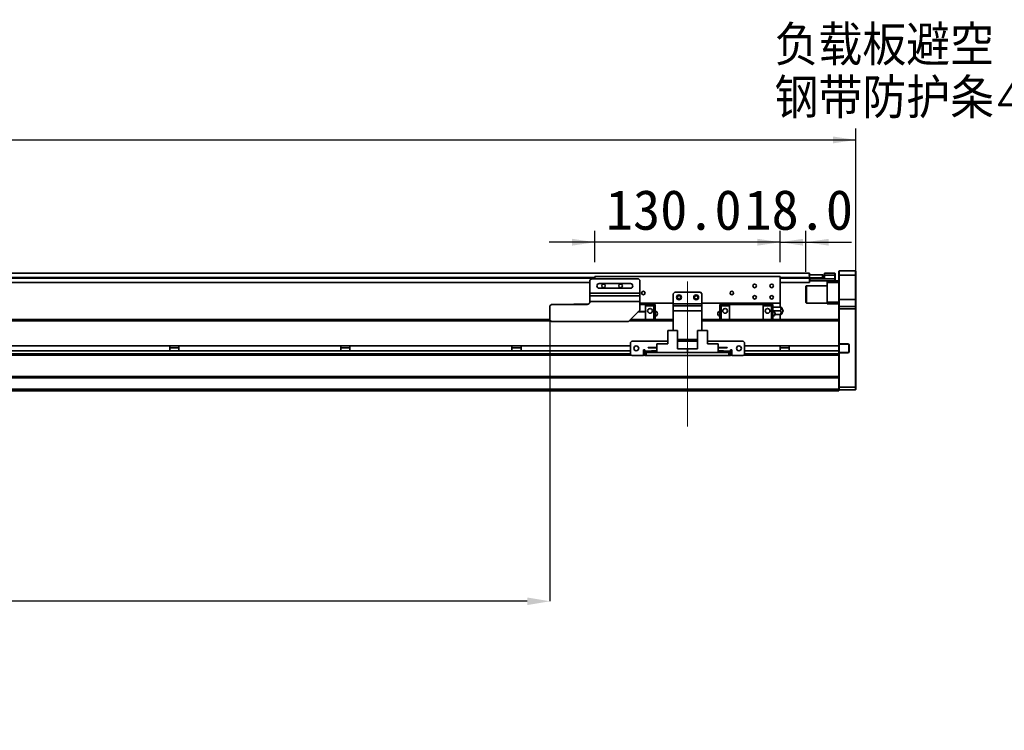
# Model space of a CAD drawing. Header units: millimetres. Extents: x 40 to 3320, y 40 to 2336.
# Tile 8 of 12: x 1897 to 2588, y 997 to 1495. Entities that reach past the tile are written whole.
import ezdxf

# ---------------------------------------------------------------- set-up
doc = ezdxf.new("R2010")
doc.units = ezdxf.units.MM
doc.header["$LTSCALE"] = 8
doc.header["$PDSIZE"] = -1
doc.linetypes.add('CENTERX2', pattern=[20.32, 12.7, -2.54, 2.54, -2.54])
doc.layers.add('黑色实线', color=7, linetype='Continuous')
doc.styles.add('SLDTEXTSTYLE8', font='txt')
doc.styles.add('SLDTEXTSTYLE9', font='txt', dxfattribs={"bigfont": 'bigfont'})
doc.dimstyles.new('SLDDIMSTYLE0', dxfattribs={"dimtxt": 28, "dimasz": 16, "dimexe": 0, "dimexo": 0.0625, "dimgap": 7, "dimtad": 2, "dimdec": 1, "dimrnd": 1e-09, "dimzin": 4, "dimdsep": 46, "dimtxsty": 'SLDTEXTSTYLE8', "dimsah": 1, "dimcen": 0.09, "dimadec": 0, "dimazin": 1, "dimtfac": 1, "dimtdec": 1, "dimtmove": 0, "dimatfit": 0, "dimfxl": 0, "dimfrac": 2, "dimtolj": 1, "dimtzin": 12, "dimarcsym": 0})
doc.dimstyles.new('SLDDIMSTYLE5', dxfattribs={"dimtxt": 28, "dimasz": 16, "dimexe": 0, "dimexo": 0.0625, "dimgap": 7, "dimtad": 2, "dimdec": 1, "dimrnd": 1e-09, "dimzin": 4, "dimdsep": 46, "dimtxsty": 'SLDTEXTSTYLE8', "dimsah": 1, "dimcen": 0.09, "dimadec": 0, "dimazin": 1, "dimtfac": 1, "dimtdec": 1, "dimtofl": 0, "dimtmove": 0, "dimatfit": 3, "dimfxl": 0, "dimfrac": 2, "dimtolj": 1, "dimtzin": 12, "dimarcsym": 0})

# ---------------------------------------------------------------- blocks, each defined once
blk = doc.blocks.new('SW_NOTE_4')
at = {"layer": '黑色实线', "color": 0, "char_height": 28, "attachment_point": 1, "style": 'SLDTEXTSTYLE9'}
for s, insert in [('负载板避空', (-329.87, 51.15)), ('钢带防护条4mm以上', (-329.87, 14.13))]:
    blk.add_mtext(s, dxfattribs=dict(at, insert=insert))
blk = doc.blocks.new('_D_19')
at = {"layer": '黑色实线'}
for p, q in [((327.51, 1302.54), (327.51, 1418.78)), ((2483.51, 1302.54), (2483.51, 1418.78)), ((327.51, 1410.78), (2483.51, 1410.78))]:
    blk.add_line(p, q, dxfattribs=at)
for points in [[(327.51, 1410.78), (343.51, 1408.38), (343.51, 1413.18)], [(2483.51, 1410.78), (2467.51, 1413.18), (2467.51, 1408.38)]]:
    blk.add_solid(points, dxfattribs=at)
at = {"layer": '黑色实线', "insert": (1348.32, 1447.52), "char_height": 28, "attachment_point": 1, "style": 'SLDTEXTSTYLE8'}
blk.add_mtext('2156.0', dxfattribs=at)
blk = doc.blocks.new('_D_21')
at = {"layer": '黑色实线'}
for p, q in [((2300.51, 1325.04), (2300.51, 1347.02)), ((2430.51, 1325.04), (2430.51, 1347.02)), ((2300.51, 1339.02), (2268.51, 1339.02)), ((2430.51, 1339.02), (2300.51, 1339.02)), ((2430.51, 1339.02), (2462.51, 1339.02))]:
    blk.add_line(p, q, dxfattribs=at)
for points in [[(2300.51, 1339.02), (2284.51, 1341.42), (2284.51, 1336.62)], [(2430.51, 1339.02), (2446.51, 1336.62), (2446.51, 1341.42)]]:
    blk.add_solid(points, dxfattribs=at)
at = {"layer": '黑色实线', "insert": (2308.21, 1375.76), "char_height": 28, "attachment_point": 1, "style": 'SLDTEXTSTYLE8'}
blk.add_mtext('130.0', dxfattribs=at)
blk = doc.blocks.new('_D_23')
at = {"layer": '黑色实线'}
for p, q in [((2430.51, 1325.04), (2430.51, 1347.02)), ((2448.51, 1318.24), (2448.51, 1347.02)), ((2430.51, 1339.02), (2398.51, 1339.02)), ((2430.51, 1339.02), (2448.51, 1339.02)), ((2448.51, 1339.02), (2480.51, 1339.02))]:
    blk.add_line(p, q, dxfattribs=at)
for points in [[(2430.51, 1339.02), (2414.51, 1341.42), (2414.51, 1336.62)], [(2448.51, 1339.02), (2464.51, 1336.62), (2464.51, 1341.42)]]:
    blk.add_solid(points, dxfattribs=at)
at = {"layer": '黑色实线', "insert": (2405.36, 1375.76), "char_height": 28, "attachment_point": 1, "style": 'SLDTEXTSTYLE8'}
blk.add_mtext('18.0', dxfattribs=at)
blk = doc.blocks.new('_D_24')
at = {"layer": 'Defpoints', "color": 0}
for p in [(509.01, 1287.88), (2269.01, 1284.38), (509.01, 1087.16)]:
    blk.add_point(p, dxfattribs=at)
at = {"layer": '黑色实线', "color": 0, "lineweight": -2}
for p, q in [((509.01, 1287.82), (509.01, 1087.16)), ((2269.01, 1284.32), (2269.01, 1087.16)), ((2253.01, 1087.16), (525.01, 1087.16))]:
    blk.add_line(p, q, dxfattribs=at)
at = {"layer": '黑色实线', "color": 0}
for points in [[(525.01, 1089.83), (525.01, 1084.49), (509.01, 1087.16)], [(2253.01, 1089.83), (2253.01, 1084.49), (2269.01, 1087.16)]]:
    blk.add_solid(points, dxfattribs=at)
at = {"layer": '黑色实线', "color": 0, "insert": (1401.1, 1080.16), "char_height": 28, "attachment_point": 2, "style": 'SLDTEXTSTYLE8'}
blk.add_mtext('\\A1;Stroke T=1760.0', dxfattribs=at)

msp = doc.modelspace()

# ---------------------------------------------------------------- linework, layer by layer
at = {"color": 7, "linetype": 'Continuous', "lineweight": 35}
for p, q in [((2451.0144926, 1317.2313724), (360.0144721, 1317.2313724)), ((2298.0143762, 1313.3813743), (2297.0144487, 1312.3813722)), ((2297.0144487, 1312.3813722), (2297.0144487, 1303.3813764)), ((2298.0143762, 1313.3813743), (2331.0143686, 1313.3813743)), ((2430.5145479, 1314.8813773), (2300.5144334, 1314.8813773)), ((2300.5144334, 1314.8813773), (2300.5144334, 1313.3813743)), ((2332.0145345, 1312.3813722), (2331.0143686, 1313.3813743)), ((2332.0145345, 1312.3813722), (2332.0145345, 1303.3813764)), ((2430.5145479, 1314.8813773), (2430.5145479, 1296.3813734)), ((2450.5567289, 1316.0813753), (2450.5574442, 1316.0813753)), ((2450.5574442, 1315.8486117), (2450.5574442, 1316.0813753)), ((2450.5574442, 1316.0813753), (2451.0602689, 1316.0813753)), ((2451.0144926, 1317.2313724), (2451.0144926, 1316.0813753)), ((2451.0144926, 1314.5874296), (2451.0144926, 1314.2313738)), ((2451.0144926, 1314.2313738), (2451.0144926, 1313.7313727)), ((2451.0602689, 1314.0813712), (2451.0144926, 1314.0813712)), ((2451.0144926, 1313.5813777), (2451.3144231, 1313.8813753)), ((2451.0144926, 1313.8813753), (2451.3144231, 1313.8813753)), ((2451.0144926, 1313.7313727), (2451.0144926, 1310.7313741)), ((2451.0144926, 1313.5813777), (2451.3144231, 1313.5813777)), ((2451.0144926, 1313.3813743), (2451.3144231, 1313.3813743)), ((2451.0144926, 1312.1813763), (2451.3144231, 1311.8813712)), ((2451.0602689, 1316.0813753), (2451.0602689, 1314.0813712)), ((2451.0602689, 1316.0813753), (2460.0600935, 1316.0813753)), ((2451.0602689, 1314.0813712), (2460.0600935, 1314.0813712)), ((2451.3144231, 1313.5813777), (2451.3144231, 1313.8813753)), ((2451.3144231, 1313.8813753), (2461.5144468, 1313.8813753)), ((2451.3144231, 1313.5813777), (2451.3144231, 1313.3813743)), ((2461.5144468, 1313.5813777), (2451.3144231, 1313.5813777)), ((2451.3144231, 1313.3813743), (2451.3144231, 1311.8813712)), ((2451.3144231, 1313.3813743), (2468.7144495, 1313.3813743)), ((2460.0600935, 1314.0813712), (2460.0600935, 1316.0813753)), ((2460.0600935, 1316.0813753), (2460.5574346, 1316.0813753)), ((2460.5574346, 1314.0813712), (2460.0600935, 1314.0813712)), ((2460.5574346, 1316.0813753), (2460.5574346, 1314.0813712)), ((2460.5574346, 1314.0813712), (2461.014483, 1314.0813712)), ((2461.014483, 1313.8813753), (2461.014483, 1314.0813712)), ((2461.5144468, 1315.8813719), (2461.5144468, 1317.3813749)), ((2461.5144468, 1317.3813749), (2468.7144495, 1317.3813749)), ((2468.7144495, 1315.8813719), (2461.5144468, 1315.8813719)), ((2461.5144468, 1313.5813777), (2461.5144468, 1315.8813719)), ((2468.7144495, 1315.8813719), (2468.7144495, 1317.3813749)), ((2469.01438, 1317.0813773), (2468.7144495, 1317.3813749)), ((2469.01438, 1315.8813719), (2468.7144495, 1315.8813719)), ((2468.7144495, 1313.3813743), (2468.7144495, 1315.8813719)), ((2468.7144495, 1311.8813712), (2468.7144495, 1313.3813743)), ((2468.7144495, 1313.3813743), (2469.01438, 1313.3813743)), ((2468.7144495, 1311.8813712), (2469.01438, 1312.1813763)), ((2469.01438, 1317.0813773), (2469.01438, 1315.8813719)), ((2469.01438, 1315.8813719), (2469.01438, 1313.3813743)), ((2469.01438, 1313.3813743), (2469.01438, 1312.1813763)), ((2471.8143678, 1318.881378), (2471.5144373, 1318.5813729)), ((2471.5144373, 1315.8813719), (2471.5144373, 1318.5813729)), ((2471.8143678, 1315.8813719), (2471.5144373, 1315.8813719)), ((2471.5144373, 1298.8813747), (2471.5144373, 1315.8813719)), ((2471.8143678, 1318.881378), (2471.8143678, 1315.8813719)), ((2471.8143678, 1318.881378), (2483.2143522, 1318.881378)), ((2471.8143678, 1315.8813719), (2471.8143678, 1298.8813747)), ((2483.2143522, 1315.8813719), (2471.8143678, 1315.8813719)), ((2483.2143522, 1315.8813719), (2483.2143522, 1318.881378)), ((2483.2143522, 1318.881378), (2483.5145212, 1318.5813729)), ((2483.2143522, 1298.8813747), (2483.2143522, 1315.8813719)), ((2483.2143522, 1315.8813719), (2483.5145212, 1315.8813719)), ((2483.5145212, 1318.5813729), (2483.5145212, 1315.8813719)), ((2483.5145212, 1315.8813719), (2483.5145212, 1298.8813747)), ((2297.0144487, 1310.7313741), (516.0144604, 1310.7313741)), ((2325.5145288, 1309.9813763), (2303.5144544, 1309.9813763)), ((2303.5144544, 1306.7813743), (2325.5145288, 1306.7813743)), ((2451.0144926, 1310.7313741), (2430.5145479, 1310.7313741)), ((2448.8143659, 1308.3813753), (2448.5144354, 1308.081374)), ((2448.5144354, 1296.6813747), (2448.5144354, 1308.081374)), ((2463.5145403, 1308.3813753), (2448.8143659, 1308.3813753)), ((2448.8143659, 1308.3813753), (2448.8143659, 1296.3813734)), ((2468.7144495, 1311.8813712), (2451.3144231, 1311.8813712)), ((2463.5145403, 1310.8813767), (2463.5145403, 1311.8813712)), ((2471.5144373, 1310.8813767), (2463.5145403, 1310.8813767)), ((2463.5145403, 1296.8813744), (2463.5145403, 1310.8813767)), ((2468.7144495, 1311.8813712), (2471.5144373, 1311.8813712)), ((2297.0144487, 1303.3813764), (2332.0145345, 1303.3813764)), ((2297.0144487, 1301.3883311), (2297.0144487, 1303.3813764)), ((2297.0144487, 1301.3883311), (2332.0145345, 1301.3883311)), ((2297.0144487, 1297.4022445), (2297.0144487, 1301.3883311)), ((2332.0145345, 1303.3813764), (2332.0145345, 1301.3883311)), ((2332.0145345, 1301.3883311), (2332.0145345, 1297.4022445)), ((2356.5144277, 1303.8813736), (2355.5145002, 1302.8813753)), ((2355.5145002, 1302.8813753), (2355.5145002, 1295.8813761)), ((2374.5145536, 1303.8813736), (2356.5144277, 1303.8813736)), ((2375.5144811, 1302.8813753), (2374.5145536, 1303.8813736)), ((2375.5144811, 1302.8813753), (2375.5144811, 1295.8813761)), ((2471.8143678, 1298.8813747), (2471.5144373, 1298.8813747)), ((2471.5144373, 1293.5813744), (2471.5144373, 1298.8813747)), ((2471.8143678, 1298.8813747), (2471.8143678, 1293.8813757)), ((2471.8143678, 1298.8813747), (2483.2143522, 1298.8813747)), ((2483.2143522, 1293.8813757), (2483.2143522, 1298.8813747)), ((2483.5145212, 1298.8813747), (2483.2143522, 1298.8813747)), ((2483.5145212, 1298.8813747), (2483.5145212, 1293.5813744)), ((2270.0144983, 1295.381375), (2269.0145708, 1294.381373)), ((2269.0145708, 1284.3813751), (2269.0145708, 1294.381373)), ((2270.0144983, 1295.381375), (2295.0143552, 1295.381375)), ((2285.8144975, 1295.5813747), (2285.6144643, 1295.381375)), ((2285.8144975, 1295.5813747), (2285.8144975, 1295.381375)), ((2285.8144975, 1295.5813747), (2295.886252, 1295.5813747)), ((2297.0144487, 1297.4022445), (2297.0144487, 1297.3813754)), ((2332.0145345, 1297.4022445), (2297.0144487, 1297.4022445)), ((2332.0145345, 1297.4022445), (2332.0145345, 1291.3813744)), ((2355.5145002, 1296.3813734), (2332.0145345, 1296.3813734)), ((2332.0145345, 1295.381375), (2336.014483, 1295.381375)), ((2336.014483, 1295.381375), (2336.014483, 1296.3813734)), ((2336.014483, 1295.381375), (2336.014483, 1290.3813761)), ((2336.014483, 1295.381375), (2341.8645597, 1295.381375)), ((2341.8645597, 1294.381373), (2336.014483, 1294.381373)), ((2341.8645597, 1294.381373), (2341.8645597, 1295.381375)), ((2342.8644872, 1295.2813734), (2341.8645597, 1295.2813734)), ((2341.8645597, 1284.8213803), (2341.8645597, 1294.381373)), ((2342.8644872, 1294.381373), (2341.8645597, 1294.381373)), ((2342.8644872, 1295.2813734), (2342.8644872, 1294.381373)), ((2342.8644872, 1294.381373), (2342.8644872, 1284.8213803)), ((2355.5145002, 1295.8813761), (2375.5144811, 1295.8813761)), ((2355.5145002, 1294.381373), (2355.5145002, 1295.8813761)), ((2355.5145002, 1294.381373), (2375.5144811, 1294.381373)), ((2355.5145002, 1290.8813734), (2355.5145002, 1294.381373)), ((2430.5145479, 1296.3813734), (2375.5144811, 1296.3813734)), ((2375.5144811, 1295.8813761), (2375.5144811, 1294.381373)), ((2375.5144811, 1294.381373), (2375.5144811, 1290.8813734)), ((2388.1644941, 1295.2813734), (2389.1644216, 1295.2813734)), ((2388.1644941, 1294.381373), (2388.1644941, 1295.2813734)), ((2388.1644941, 1294.381373), (2389.1644216, 1294.381373)), ((2388.1644941, 1284.8213803), (2388.1644941, 1294.381373)), ((2389.1644216, 1295.381375), (2395.0144983, 1295.381375)), ((2389.1644216, 1295.381375), (2389.1644216, 1294.381373)), ((2395.0144983, 1294.381373), (2389.1644216, 1294.381373)), ((2389.1644216, 1294.381373), (2389.1644216, 1284.8213803)), ((2395.0144983, 1296.3813734), (2395.0144983, 1295.381375)), ((2395.0144983, 1284.8213803), (2395.0144983, 1295.381375)), ((2395.0144983, 1295.381375), (2418.514464, 1295.381375)), ((2418.514464, 1296.3813734), (2418.514464, 1295.381375)), ((2418.514464, 1295.381375), (2418.514464, 1284.8213803)), ((2424.3645406, 1295.381375), (2418.514464, 1295.381375)), ((2418.514464, 1294.381373), (2424.3645406, 1294.381373)), ((2424.3645406, 1295.381375), (2424.3645406, 1294.381373)), ((2425.3644682, 1295.2813734), (2424.3645406, 1295.2813734)), ((2424.3645406, 1294.381373), (2424.3645406, 1284.8213803)), ((2425.3644682, 1294.381373), (2424.3645406, 1294.381373)), ((2425.3644682, 1295.2813734), (2425.3644682, 1294.381373)), ((2425.3644682, 1294.381373), (2425.3644682, 1284.8213803)), ((2425.3644682, 1293.3813747), (2430.5073953, 1293.3813747)), ((2430.5145479, 1296.3813734), (2430.5145479, 1293.3813747)), ((2448.5144354, 1296.6813747), (2448.8143659, 1296.3813734)), ((2448.8143659, 1296.3813734), (2463.5145403, 1296.3813734)), ((2463.5145403, 1296.8813744), (2471.5144373, 1296.8813744)), ((2463.5145403, 1295.8813761), (2463.5145403, 1296.8813744)), ((2471.5144373, 1295.8813761), (2463.5145403, 1295.8813761)), ((2471.8143678, 1293.8813757), (2471.5144373, 1293.5813744)), ((2471.5144373, 1292.3813764), (2471.5144373, 1293.5813744)), ((2471.8143678, 1292.3813764), (2471.5144373, 1292.3813764)), ((2471.5144373, 1284.5355239), (2471.5144373, 1292.3813764)), ((2471.8143678, 1293.8813757), (2471.8143678, 1292.3813764)), ((2471.8143678, 1293.8813757), (2483.2143522, 1293.8813757)), ((2471.8143678, 1292.3813764), (2471.8143678, 1267.7313745)), ((2483.2143522, 1292.3813764), (2471.8143678, 1292.3813764)), ((2483.2143522, 1292.3813764), (2483.2143522, 1293.8813757)), ((2483.5145212, 1293.5813744), (2483.2143522, 1293.8813757)), ((2483.2143522, 1237.3813749), (2483.2143522, 1292.3813764)), ((2483.5145212, 1292.3813764), (2483.2143522, 1292.3813764)), ((2483.5145212, 1293.5813744), (2483.5145212, 1292.3813764)), ((2483.5145212, 1292.3813764), (2483.5145212, 1237.5056394)), ((2269.0145708, 1284.8213803), (455.5144644, 1284.8213803)), ((505.3644813, 1284.8813761), (2269.0145708, 1284.8813761)), ((2324.0143991, 1283.3813731), (2332.0145345, 1291.3813744)), ((2355.5145002, 1284.8213803), (2325.4544473, 1284.8213803)), ((2330.714438, 1290.0813747), (2336.014483, 1290.0813747)), ((2336.014483, 1290.3813761), (2331.0143686, 1290.3813761)), ((2336.014483, 1290.0813747), (2336.014483, 1290.3813761)), ((2336.014483, 1290.0813747), (2336.014483, 1284.8213803)), ((2342.8644872, 1284.8813761), (2355.5145002, 1284.8813761)), ((2375.5144811, 1290.8813734), (2355.5145002, 1290.8813734)), ((2355.5145002, 1290.8813734), (2355.5145002, 1277.0782676)), ((2375.5144811, 1290.8813734), (2375.5144811, 1277.0782676)), ((2375.5144811, 1284.8813761), (2388.1644941, 1284.8813761)), ((2471.5144373, 1284.8213803), (2375.5144811, 1284.8213803)), ((2425.3644682, 1290.8813734), (2430.5073953, 1290.8813734)), ((2425.3644682, 1284.8813761), (2465.5143953, 1284.8813761)), ((2430.5073953, 1288.3813758), (2426.7976022, 1288.3813758)), ((2430.5145479, 1288.3813758), (2430.5145479, 1284.8813761)), ((2432.2547651, 1290.6350721), (2432.2547651, 1291.1311913)), ((2465.5143953, 1284.8813761), (2465.5143953, 1284.8213803)), ((2471.5144373, 1284.5355239), (2471.5144373, 1283.8213783)), ((2269.0145708, 1284.3813751), (2270.0144983, 1283.3813731)), ((2270.0144983, 1283.3813731), (2324.0143991, 1283.3813731)), ((2471.5144373, 1266.2782673), (2471.5144373, 1283.8213783)), ((2351.5643812, 1277.0782676), (2351.5643812, 1267.7782685)), ((2351.5643812, 1277.0782676), (2358.5145212, 1277.0782676)), ((2358.5145212, 1277.0782676), (2358.5145212, 1264.1782671)), ((2372.5144601, 1270.8813757), (2358.5145212, 1270.8813757)), ((2372.5144601, 1277.0782676), (2372.5144601, 1264.1782671)), ((2372.5144601, 1277.0782676), (2379.4643617, 1277.0782676)), ((2379.4643617, 1277.0782676), (2379.4643617, 1267.7782685)), ((2325.5145288, 1266.2782673), (485.5144656, 1266.2782673)), ((2002.3449398, 1266.2782673), (2002.3449398, 1262.8782675)), ((2008.6840129, 1264.878726), (2002.3449398, 1264.878726)), ((2008.6840129, 1262.8782675), (2008.6840129, 1266.2782673)), ((2122.3449445, 1266.2782673), (2122.3449445, 1262.8782675)), ((2128.6840177, 1264.878726), (2122.3449445, 1264.878726)), ((2128.6840177, 1262.8782675), (2128.6840177, 1266.2782673)), ((2242.3448301, 1266.2782673), (2242.3448301, 1262.8782675)), ((2248.6841417, 1264.878726), (2242.3448301, 1264.878726)), ((2248.6841417, 1262.8782675), (2248.6841417, 1266.2782673)), ((2326.5144563, 1269.5782673), (2325.5145288, 1268.5782671)), ((2325.5145288, 1268.5782671), (2325.5145288, 1260.5782677)), ((2351.5643812, 1269.5782673), (2326.5144563, 1269.5782673)), ((2337.8145433, 1264.828267), (2337.8145433, 1265.1282683)), ((2337.8145433, 1265.1282683), (2344.01438, 1265.1282683)), ((2337.8145433, 1264.828267), (2344.01438, 1264.828267)), ((2344.01438, 1261.5782678), (2344.01438, 1267.7782685)), ((2344.01438, 1267.7782685), (2351.5643812, 1267.7782685)), ((2372.5144601, 1269.5782673), (2358.5145212, 1269.5782673)), ((2365.5144907, 1264.1782671), (2358.5145212, 1264.1782671)), ((2365.5144907, 1264.1782671), (2365.5144907, 1261.5782678)), ((2365.5144907, 1264.1782671), (2372.5144601, 1264.1782671)), ((2404.514525, 1269.5782673), (2379.4643617, 1269.5782673)), ((2387.0143629, 1267.7782685), (2379.4643617, 1267.7782685)), ((2387.0143629, 1267.7782685), (2387.0143629, 1261.5782678)), ((2393.214438, 1265.1282683), (2387.0143629, 1265.1282683)), ((2393.214438, 1264.828267), (2387.0143629, 1264.828267)), ((2393.214438, 1265.1282683), (2393.214438, 1264.828267)), ((2405.5144525, 1268.5782671), (2404.514525, 1269.5782673)), ((2405.5144525, 1260.5782677), (2405.5144525, 1268.5782671)), ((2471.5144373, 1266.2782673), (2405.5144525, 1266.2782673)), ((2430.3447939, 1266.2782673), (2430.3447939, 1262.8782675)), ((2436.6841055, 1264.878726), (2430.3447939, 1264.878726)), ((2436.6841055, 1262.8782675), (2436.6841055, 1266.2782673)), ((2471.8143678, 1267.431375), (2471.5144373, 1267.7313745)), ((2471.5144373, 1267.7313745), (2471.8143678, 1267.7313745)), ((2471.5144373, 1262.8782675), (2471.5144373, 1266.2782673)), ((2471.8143678, 1267.7313745), (2478.014443, 1267.7313745)), ((2471.8143678, 1267.7313745), (2471.9388223, 1267.431375)), ((2471.9388223, 1267.431375), (2471.8143678, 1267.431375)), ((2471.8143678, 1267.431375), (2471.8143678, 1261.7313745)), ((2478.014443, 1267.431375), (2471.9388223, 1267.431375)), ((2478.014443, 1267.7313745), (2478.014443, 1267.431375)), ((2478.5144067, 1262.2313746), (2478.5144067, 1266.931374)), ((2478.8145757, 1266.931374), (2478.5144067, 1266.931374)), ((2478.8145757, 1266.931374), (2478.8145757, 1262.2313746)), ((2326.2712694, 1259.8213753), (484.757576, 1259.8213753)), ((2325.5145288, 1262.8782675), (485.5144656, 1262.8782675)), ((2325.5145288, 1260.5782677), (2326.5144563, 1259.5782675)), ((2326.5144563, 1259.5782675), (2334.5143533, 1259.5782675)), ((2335.5145193, 1263.5782682), (2334.5143533, 1263.5782682)), ((2334.5143533, 1263.5782682), (2334.5143533, 1259.5782675)), ((2335.5145193, 1262.8782675), (2334.5143533, 1262.8782675)), ((2335.5145193, 1259.8213753), (2334.5143533, 1259.8213753)), ((2335.5145193, 1262.578268), (2335.5145193, 1263.5782682)), ((2335.5145193, 1262.578268), (2335.5145193, 1261.5782678)), ((2335.5145193, 1259.5782675), (2335.5145193, 1261.5782678)), ((2335.5145193, 1261.5782678), (2336.5144468, 1261.5782678)), ((2336.5144468, 1259.5782675), (2335.5145193, 1259.5782675)), ((2336.5144468, 1261.5782678), (2336.5144468, 1259.5782675)), ((2394.5145345, 1261.5782678), (2336.5144468, 1261.5782678)), ((2394.5145345, 1259.5782675), (2336.5144468, 1259.5782675)), ((2340.2144647, 1262.1782677), (2340.2144647, 1262.8782675)), ((2340.2144647, 1262.8782675), (2344.01438, 1262.8782675)), ((2340.2144647, 1262.1782677), (2344.01438, 1262.1782677)), ((2344.01438, 1261.5782678), (2365.5144907, 1261.5782678)), ((2387.0143629, 1261.5782678), (2365.5144907, 1261.5782678)), ((2390.8145166, 1262.8782675), (2387.0143629, 1262.8782675)), ((2390.8145166, 1262.1782677), (2387.0143629, 1262.1782677)), ((2390.8145166, 1262.8782675), (2390.8145166, 1262.1782677)), ((2394.5145345, 1259.5782675), (2394.5145345, 1261.5782678)), ((2394.5145345, 1261.5782678), (2395.5144621, 1261.5782678)), ((2395.5144621, 1259.5782675), (2394.5145345, 1259.5782675)), ((2396.5143896, 1263.5782682), (2395.5144621, 1263.5782682)), ((2395.5144621, 1263.5782682), (2395.5144621, 1262.578268)), ((2396.5143896, 1262.8782675), (2395.5144621, 1262.8782675)), ((2395.5144621, 1261.5782678), (2395.5144621, 1262.578268)), ((2395.5144621, 1261.5782678), (2395.5144621, 1259.5782675)), ((2396.5143896, 1259.8213753), (2395.5144621, 1259.8213753)), ((2396.5143896, 1259.5782675), (2396.5143896, 1263.5782682)), ((2396.5143896, 1259.5782675), (2404.514525, 1259.5782675)), ((2404.514525, 1259.5782675), (2405.5144525, 1260.5782677)), ((2471.5144373, 1259.8213753), (2404.7574735, 1259.8213753)), ((2471.5144373, 1262.8782675), (2405.5144525, 1262.8782675)), ((2471.5144373, 1260.8213745), (2471.5144373, 1262.8782675)), ((2471.8143678, 1261.7313745), (2471.5144373, 1261.431375)), ((2471.8143678, 1261.431375), (2471.5144373, 1261.431375)), ((2471.5144373, 1260.8213745), (2471.5144373, 1260.1072317)), ((2471.5144373, 1244.5355178), (2471.5144373, 1260.1072317)), ((2471.9388223, 1261.7313745), (2471.8143678, 1261.431375)), ((2471.8143678, 1261.7313745), (2471.9388223, 1261.7313745)), ((2478.014443, 1261.431375), (2471.8143678, 1261.431375)), ((2471.8143678, 1261.431375), (2471.8143678, 1237.3813749)), ((2471.9388223, 1261.7313745), (2478.014443, 1261.7313745)), ((2478.014443, 1261.431375), (2478.014443, 1261.7313745)), ((2478.8145757, 1262.2313746), (2478.5144067, 1262.2313746)), ((2471.5144373, 1244.8213749), (339.5144678, 1244.8213749)), ((2471.5144373, 1243.8213748), (339.5144678, 1243.8213748)), ((2471.5144373, 1244.5355178), (2471.5144373, 1243.8213748)), ((2471.5144373, 1235.8813746), (2471.5144373, 1243.8213748)), ((2471.5144373, 1237.5056394), (2471.8143678, 1237.3813749)), ((2471.8143678, 1237.3813749), (2471.8143678, 1235.3813745)), ((2471.8143678, 1237.3813749), (2483.2143522, 1237.3813749)), ((2483.5145212, 1237.5056394), (2483.2143522, 1237.3813749)), ((2483.2143522, 1235.3813745), (2483.2143522, 1237.3813749)), ((2483.5145212, 1237.5056394), (2483.5145212, 1235.6813749)), ((2471.5144373, 1235.8813746), (339.5144678, 1235.8813746)), ((2471.5144373, 1234.8813744), (339.5144678, 1234.8813744)), ((2471.5144373, 1234.8813744), (2471.5144373, 1235.8813746)), ((2471.5144373, 1235.6813749), (2471.8143678, 1235.3813745)), ((2483.2143522, 1235.3813745), (2471.8143678, 1235.3813745)), ((2483.5145212, 1235.6813749), (2483.2143522, 1235.3813745))]:
    msp.add_line(p, q, dxfattribs=at)
at = {"color": 8, "linetype": 'Continuous', "lineweight": 35}
for p, q in [((2300.5144334, 1314.2313738), (510.5144716, 1314.2313738)), ((2300.5144334, 1313.7313727), (510.5144716, 1313.7313727)), ((2451.0144926, 1314.2313738), (2430.5145479, 1314.2313738)), ((2451.0144926, 1313.7313727), (2430.5145479, 1313.7313727)), ((2269.5743776, 1283.8213783), (455.5144644, 1283.8213783)), ((2355.5145002, 1283.8213783), (2324.4545198, 1283.8213783)), ((2471.5144373, 1283.8213783), (2375.5144811, 1283.8213783)), ((2325.5145288, 1260.8213745), (485.5144656, 1260.8213745)), ((2335.5145193, 1260.8213745), (2334.5143533, 1260.8213745)), ((2340.2144647, 1262.578268), (2335.5145193, 1262.578268)), ((2395.5144621, 1262.578268), (2390.8145166, 1262.578268)), ((2396.5143896, 1260.8213745), (2395.5144621, 1260.8213745)), ((2471.5144373, 1260.8213745), (2405.5144525, 1260.8213745))]:
    msp.add_line(p, q, dxfattribs=at)
at = {"color": 7, "linetype": 'Continuous', "lineweight": 35}
for centre, radius in [((2306.5144678, 1308.3813749), 1.25), ((2318.5144678, 1308.3813749), 1.25), ((2412.5144678, 1308.3813749), 1.25), ((2424.5144678, 1308.3813749), 1.25), ((2334.5144678, 1303.3813749), 1.25), ((2359.5144678, 1300.3813749), 1.7), ((2359.5144678, 1300.3813749), 1.25), ((2371.5144678, 1300.3813749), 1.7), ((2371.5144678, 1300.3813749), 1.25), ((2396.5144678, 1303.3813749), 1.25), ((2412.5144678, 1300.3813749), 1.25), ((2424.5144678, 1300.3813749), 1.25), ((2339.1644678, 1290.8813749), 1.65), ((2391.8644678, 1290.8813749), 1.65), ((2421.6644678, 1290.8813749), 1.65), ((2329.5144678, 1264.5782679), 1.7), ((2401.5144678, 1264.5782679), 1.7)]:
    msp.add_circle(centre, radius, dxfattribs=at)
for centre, radius, start, end in [((2303.5144678, 1308.3813749), 1.6, 90, 270), ((2325.5144678, 1308.3813749), 1.6, 270, 90), ((2295.0144678, 1297.3813749), 2, 270, 0), ((2429.0144678, 1290.8813749), 3.25, 4.3789033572, 50.6111993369), ((2342.4644678, 1288.8813749), 1.9, 282.3018808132, 77.8162850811), ((2388.5644678, 1288.8813749), 1.9, 102.1827014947, 257.7146881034), ((2424.9644678, 1288.8813749), 1.9, 282.3018808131, 77.8162850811), ((2429.0144678, 1290.8813749), 3.25, 309.3885433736, 355.6617036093), ((2432.2644678, 1290.8813749), 0.25, 267.7337980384, 0), ((2432.2644678, 1290.8813749), 0.25, 0, 92.2010558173), ((2478.0144678, 1266.9313749), 0.8, 0, 90), ((2478.0144678, 1266.9313749), 0.5, 0, 90), ((2478.0144678, 1262.2313749), 0.8, 270, 0), ((2478.0144678, 1262.2313749), 0.5, 270, 0)]:
    msp.add_arc(centre, radius, start, end, dxfattribs=at)
for points, knots in [([(2430.5073953, 1293.3813747), (2430.6531677, 1293.2221875), (2430.944712, 1292.9038136), (2431.1198995, 1292.300875), (2431.0675921, 1291.6910868), (2430.8295285, 1291.2043185), (2430.5923183, 1290.9665104), (2430.5073953, 1290.8813734)], [0, 0, 0, 0, 0.2194140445, 0.4388272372, 0.6582366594, 0.8776461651, 1, 1, 1, 1]), ([(2431.0674406, 1293.3813747), (2431.0646588, 1293.3813747), (2431.0580073, 1293.3813747), (2430.8271403, 1293.3813747), (2430.5916886, 1293.3813747), (2430.5073953, 1293.3813747)], [0, 0, 0, 0, 0.3157696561, 0.7550411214, 1, 1, 1, 1]), ([(2430.5073953, 1290.8813734), (2430.6531679, 1290.7221873), (2430.9447142, 1290.4038137), (2431.1198988, 1289.8008765), (2431.0675909, 1289.1910877), (2430.8295298, 1288.7043163), (2430.5923184, 1288.4665114), (2430.5073953, 1288.3813758)], [0, 0, 0, 0, 0.2194128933, 0.4388278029, 0.6582357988, 0.877646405, 1, 1, 1, 1]), ([(2430.5073953, 1288.3813758), (2430.6498501, 1288.3813758), (2430.9347601, 1288.3813758), (2431.1059504, 1288.3813758), (2431.0742047, 1288.3813758), (2431.0672022, 1288.3813758)], [0, 0, 0, 0, 0.4380172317, 0.8760362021, 1, 1, 1, 1])]:
    msp.add_open_spline(points, degree=3, knots=knots, dxfattribs=at)
at = {"layer": '黑色实线', "linetype": 'CENTERX2', "lineweight": 18}
msp.add_line((2365.5144678, 1209.7782679), (2365.5144678, 1319.3782679), dxfattribs=at)

# ---------------------------------------------------------------- block references
at = {"layer": '黑色实线'}
msp.add_blockref('SW_NOTE_4', (2756.3491954, 1439.8413572), dxfattribs=at)

# ---------------------------------------------------------------- dimensions: what is measured, and where the dimension line sits
for base, p1, p2, dimstyle, picture, middle in [((2483.5144678, 1410.7823967), (327.5144678, 1292.3813749), (2483.5144678, 1292.3813749), 'SLDDIMSTYLE5', '_D_19', (1403.0323772, 1410.7823967)), ((2300.5144678, 1339.0245666), (2430.5144678, 1314.8813749), (2300.5144678, 1314.8813749), 'SLDDIMSTYLE0', '_D_21', (2352.8147548, 1339.0245666)), ((2448.5144678, 1339.0245666), (2430.5144678, 1314.8813749), (2448.5144678, 1308.0813749), 'SLDDIMSTYLE0', '_D_23', (2439.8567741, 1339.0245666))]:
    dim = msp.add_linear_dim(base=base, p1=p1, p2=p2, dimstyle=dimstyle, dxfattribs=at)
    dim.commit()
    dim.dimension.update_dxf_attribs({"geometry": picture, "text_midpoint": middle, "dimtype": 160})
dim = msp.add_linear_dim(base=(509.0144678, 1087.1599576), p1=(2269.0144678, 1284.3813749), p2=(509.0144678, 1287.8813749), text='Stroke T=<>', dimstyle='SLDDIMSTYLE5', dxfattribs=at)
dim.commit()
dim.dimension.update_dxf_attribs({"geometry": '_D_24', "text_midpoint": (1401.1008428, 1087.1599576), "dimtype": 160})

doc.saveas('drawing.dxf')
